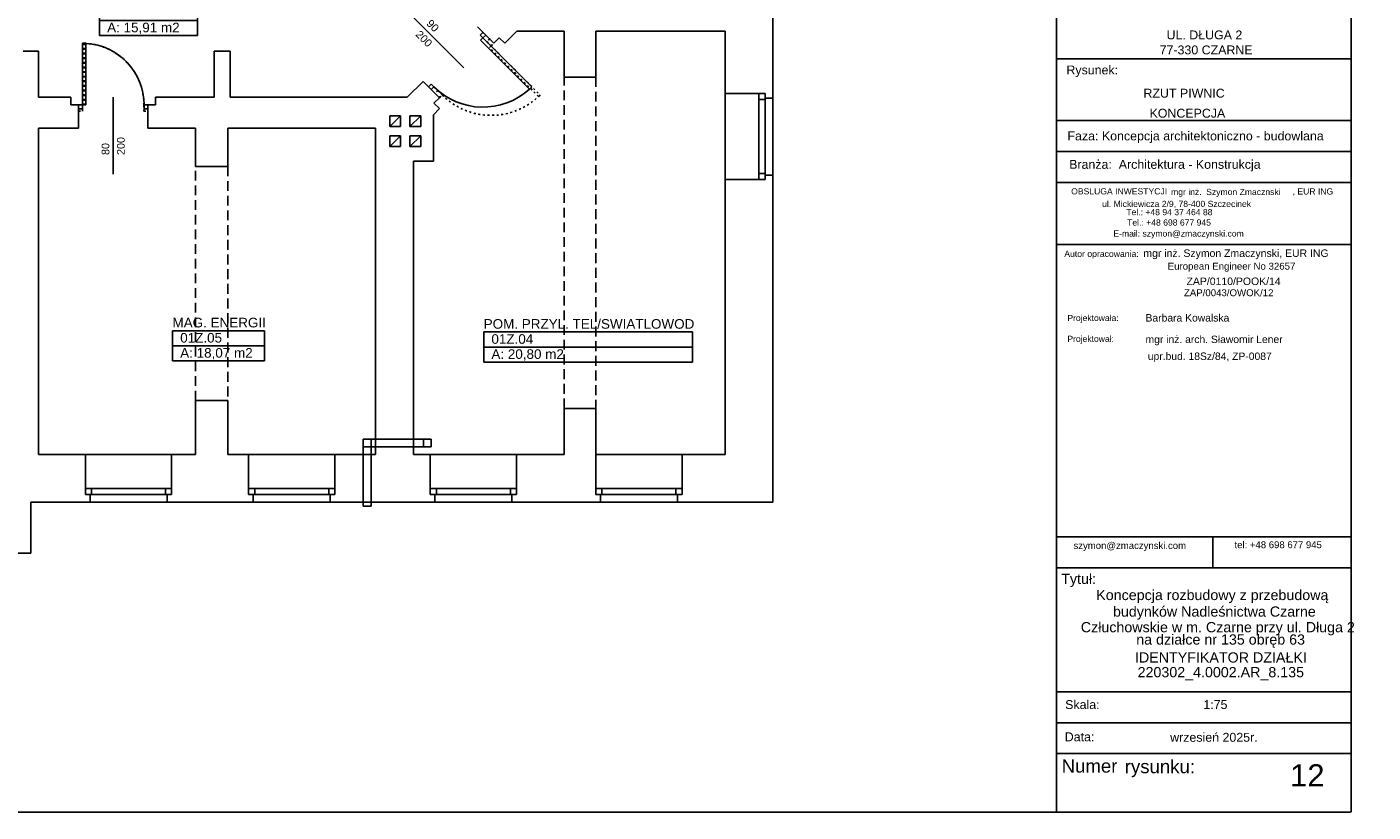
# Model space of a CAD drawing. Header units: inches. Extents: x 21525 to 24603, y 1796 to 3820.
# Tile 2 of 3: x 22854 to 24603, y 1796 to 2815. Entities that reach past the tile are written whole.
import ezdxf
from ezdxf.enums import TextEntityAlignment as Align

# ---------------------------------------------------------------- set-up
doc = ezdxf.new("R2010")
doc.units = ezdxf.units.IN
doc.header["$MEASUREMENT"] = 0
doc.linetypes.add('DASHED', pattern=[19.05, 12.7, -6.35])
doc.linetypes.add('Przerywana', pattern=[6, 2.5, -3.5])
for name, color, linetype in [('_T sciany', 7, 'Continuous'), ('AA_PRZ SCIANY ISTNIEJĄCE', 7, 'Continuous'), ('AA_PRZ_SCIANY_030', 7, 'Continuous'), ('AA_PRZERYWANE', 7, 'Continuous'), ('AA_STOLARKA DRZW_009', 7, 'Continuous'), ('AA_WIDOK_005', 7, 'Continuous'), ('AA_WIDOK_009', 7, 'Continuous'), ('ArchiCAD', 7, 'Continuous'), ('Window-Door Markers', 7, 'Continuous')]:
    doc.layers.add(name, color=color, linetype=linetype)
doc.styles.add('GENERATED_STYLE_24', font='txt')
doc.styles.add('GENERATED_STYLE_25', font='arial.ttf')
doc.styles.add('GENERATED_STYLE_30', font='txt')
doc.styles.get("Standard").update_dxf_attribs({"font": 'txt', "bigfont": 'BIGFONT.SHX'})

# ---------------------------------------------------------------- blocks, each defined once
blk = doc.blocks.new('KOMUNIKACJA_01Z.01_114', base_point=(23012.4, 2833.4))
at = {"layer": '_T sciany', "color": 160, "linetype": 'Continuous'}
for p, q in [((22948.7, 2843.2), (22948.7, 2803.9)), ((22948.7, 2843.2), (23076.1, 2843.2)), ((23076.1, 2843.2), (23076.1, 2803.9)), ((22948.7, 2823.6), (23076.1, 2823.6)), ((22948.7, 2803.9), (23076.1, 2803.9))]:
    blk.add_line(p, q, dxfattribs=at)
at = {"color": 0}
for tag in ['floor_f', 'ROOM_PERIM', 'ROOM_WALLS_SURF', 'ROOM_DOORS_SURF', 'ROOM_WINDS_SURF', 'ROOM_BASELEV', 'ROOM_HEIGHT', 'ROOM_NET_AREA', 'ROOM_REDUCED_AREA', 'ROOM_CALC_AREA', 'ROOM_VOLUME']:
    blk.add_attdef(tag, text='', height=200, dxfattribs=at).set_placement((23012.4, 2776.3), align=Align.BOTTOM_LEFT)
at = {"layer": '_T sciany', "color": 160, "style": 'GENERATED_STYLE_25'}
for tag, p in [('ROOM_NAME', (22948.7, 2860)), ('ROOM_NUMBER', (22958.7, 2840.4)), ('ROOM_AREA', (22958.7, 2820.7))]:
    blk.add_attdef(tag, text='', height=12.5, dxfattribs=at).set_placement(p, align=Align.TOP_LEFT)
blk = doc.blocks.new('POM. PRZYL. TEL_SWIATLOWOD_01Z.04_120', base_point=(23583.5, 2409.2))
at = {"layer": '_T sciany', "color": 160, "linetype": 'Continuous'}
for p, q in [((23447.9, 2419.1), (23447.9, 2379.8)), ((23447.9, 2419.1), (23719.1, 2419.1)), ((23719.1, 2419.1), (23719.1, 2379.8)), ((23447.9, 2399.4), (23719.1, 2399.4)), ((23447.9, 2379.8), (23719.1, 2379.8))]:
    blk.add_line(p, q, dxfattribs=at)
at = {"color": 0}
for tag in ['floor_f', 'ROOM_PERIM', 'ROOM_WALLS_SURF', 'ROOM_DOORS_SURF', 'ROOM_WINDS_SURF', 'ROOM_BASELEV', 'ROOM_HEIGHT', 'ROOM_NET_AREA', 'ROOM_REDUCED_AREA', 'ROOM_CALC_AREA', 'ROOM_VOLUME']:
    blk.add_attdef(tag, text='', height=200, dxfattribs=at).set_placement((23583.5, 2352.1), align=Align.BOTTOM_LEFT)
at = {"layer": '_T sciany', "color": 160, "style": 'GENERATED_STYLE_25'}
for tag, p in [('ROOM_NAME', (23447.9, 2435.8)), ('ROOM_NUMBER', (23457.9, 2416.2)), ('ROOM_AREA', (23457.9, 2396.6))]:
    blk.add_attdef(tag, text='', height=12.5, dxfattribs=at).set_placement(p, align=Align.TOP_LEFT)
blk = doc.blocks.new('MAG. ENERGII_01Z.05_122', base_point=(23103.4, 2410.9))
at = {"layer": '_T sciany', "color": 160, "linetype": 'Continuous'}
for p, q in [((23043.6, 2420.7), (23043.6, 2381.4)), ((23043.6, 2420.7), (23163.2, 2420.7)), ((23163.2, 2420.7), (23163.2, 2381.4)), ((23043.6, 2401), (23163.2, 2401)), ((23043.6, 2381.4), (23163.2, 2381.4))]:
    blk.add_line(p, q, dxfattribs=at)
at = {"color": 0}
for tag in ['floor_f', 'ROOM_PERIM', 'ROOM_WALLS_SURF', 'ROOM_DOORS_SURF', 'ROOM_WINDS_SURF', 'ROOM_BASELEV', 'ROOM_HEIGHT', 'ROOM_NET_AREA', 'ROOM_REDUCED_AREA', 'ROOM_CALC_AREA', 'ROOM_VOLUME']:
    blk.add_attdef(tag, text='', height=200, dxfattribs=at).set_placement((23103.4, 2353.7), align=Align.BOTTOM_LEFT)
at = {"layer": '_T sciany', "color": 160, "style": 'GENERATED_STYLE_25'}
for tag, p in [('ROOM_NAME', (23043.6, 2437.5)), ('ROOM_NUMBER', (23053.6, 2417.8)), ('ROOM_AREA', (23053.6, 2398.2))]:
    blk.add_attdef(tag, text='', height=12.5, dxfattribs=at).set_placement(p, align=Align.TOP_LEFT)
blk = doc.blocks.new('D1 65_388')
at = {"color": 140, "linetype": 'Continuous'}
for p, q in [((45, 90), (40.555, 90)), ((40.555, 0), (40.555, 90)), ((45, 0), (45, 90)), ((-50, 0), (-45, 0)), ((-50, -5), (-50, 0)), ((-45, 0), (-45, -5)), ((45, 0), (40.555, 0)), ((50, 0), (45, 0)), ((45, 0), (45, -5)), ((50, -5), (50, 0)), ((-45, -5), (-50, -5)), ((45, -5), (50, -5))]:
    blk.add_line(p, q, dxfattribs=at)
blk.add_arc((45, 0), 90, 92.827477, 180, dxfattribs=at)
blk = doc.blocks.new('Window-Door Marker - 70_715')
at = {"layer": 'ArchiCAD', "color": 0, "linetype": 'Continuous'}
blk.add_line((0, 75), (0, -25), dxfattribs=at)
blk = doc.blocks.new('WALL_623', base_point=(23378.2, 2923.3))
at = {"layer": '_T sciany', "color": 5, "linetype": 'Continuous'}
for p, q in [((23388.8, 2933.9), (23378.2, 2923.3)), ((23448.9, 2852.5), (23459.5, 2863.2))]:
    blk.add_line(p, q, dxfattribs=at)
at = {"layer": '_T sciany', "rotation": 134.999999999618}
blk.add_blockref('D1 65_388', (23413.6, 2887.9), dxfattribs=at)
at = {"layer": 'Window-Door Markers', "color": 140}
ref = blk.add_blockref('Window-Door Marker - 70_715', (23424.2, 2898.5), dxfattribs=dict(at, rotation=314.999999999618))
ref.add_attrib('AC_WIDO_A_SIZE', '90', dxfattribs={"color": 0, "height": 10, "rotation": 45, "style": 'GENERATED_STYLE_25'}).set_placement((23447.4, 2924.6), align=Align.BOTTOM_LEFT)
ref.add_attrib('AC_WIDO_B_SIZE', '200', dxfattribs={"color": 0, "height": 10, "rotation": 45, "style": 'GENERATED_STYLE_25'}).set_placement((23456.1, 2905.1), align=Align.BOTTOM_LEFT)
blk = doc.blocks.new('D1 65_421')
at = {"color": 140, "linetype": 'Continuous'}
for p, q in [((45, 90), (40.555, 90)), ((40.555, 0), (40.555, 90)), ((45, 0), (45, 90)), ((-50, 0), (-45, 0)), ((-50, -5), (-50, 0)), ((-45, 0), (-45, -5)), ((45, 0), (40.555, 0)), ((50, 0), (45, 0)), ((45, 0), (45, -5)), ((50, -5), (50, 0)), ((-45, -5), (-50, -5)), ((45, -5), (50, -5))]:
    blk.add_line(p, q, dxfattribs=at)
blk.add_arc((45, 0), 90, 92.827477, 180, dxfattribs=at)
blk = doc.blocks.new('Window-Door Marker - 70_4153')
at = {"layer": 'ArchiCAD', "color": 0, "linetype": 'Continuous'}
blk.add_line((0, -90), (0, 10), dxfattribs=at)
blk = doc.blocks.new('WALL_657', base_point=(23439.9, 2815.2))
at = {"layer": '_T sciany', "color": 5, "linetype": 'Continuous'}
for p, q in [((23450.5, 2804.6), (23439.9, 2815.2)), ((23369.1, 2744.5), (23379.8, 2733.9))]:
    blk.add_line(p, q, dxfattribs=at)
at = {"layer": '_T sciany', "xscale": -1, "rotation": 225.0000000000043}
blk.add_blockref('D1 65_421', (23415.1, 2769.2), dxfattribs=at)
at = {"layer": 'Window-Door Markers', "color": 140}
ref = blk.add_blockref('Window-Door Marker - 70_4153', (23415.1, 2769.2), dxfattribs=dict(at, rotation=225.0000000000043))
ref.add_attrib('AC_WIDO_A_SIZE', '90', dxfattribs={"color": 0, "height": 10, "rotation": -45, "style": 'GENERATED_STYLE_25'}).set_placement((23370.6, 2816.6), align=Align.BOTTOM_LEFT)
ref.add_attrib('AC_WIDO_B_SIZE', '200', dxfattribs={"color": 0, "height": 10, "rotation": -45, "style": 'GENERATED_STYLE_25'}).set_placement((23356.4, 2802.5), align=Align.BOTTOM_LEFT)
blk = doc.blocks.new('D1 65_386')
at = {"color": 140, "linetype": 'Continuous'}
for p, q in [((40, 80), (35.555, 80)), ((35.555, 0), (35.555, 80)), ((40, 0), (40, 80)), ((-45, 0), (-40, 0)), ((-45, -5), (-45, 0)), ((-40, 0), (-40, -5)), ((40, 0), (35.555, 0)), ((45, 0), (40, 0)), ((40, 0), (40, -5)), ((45, -5), (45, 0)), ((-40, -5), (-45, -5)), ((40, -5), (45, -5))]:
    blk.add_line(p, q, dxfattribs=at)
blk.add_arc((40, 0), 80, 93.180227, 180, dxfattribs=at)
blk = doc.blocks.new('Window-Door Marker - 70_85')
at = {"layer": 'ArchiCAD', "color": 0, "linetype": 'Continuous'}
blk.add_line((0, -90), (0, 10), dxfattribs=at)
blk = doc.blocks.new('WALL_715', base_point=(22921.5, 2713.9))
at = {"layer": '_T sciany'}
h = blk.add_hatch(dxfattribs=at)
h.set_pattern_fill('ANSI31', color=5, style=0, pattern_type=2)
h.set_pattern_definition([(45, (0, 0), (-2.24506403, 2.24506403), [])])
h.paths.add_polyline_path([(22921.6, 2698.9), (22921.6, 2713.9), (22921.5, 2713.9), (22921.5, 2698.9)], flags=0)
at = {"layer": '_T sciany', "color": 5, "linetype": 'Continuous'}
for p, q in [((22921.6, 2713.9), (22921.5, 2713.9)), ((22921.5, 2713.9), (22921.5, 2698.9)), ((22921.6, 2713.9), (22921.6, 2698.9)), ((22921.5, 2698.9), (22921.6, 2698.9))]:
    blk.add_line(p, q, dxfattribs=at)
at = {"layer": '_T sciany', "xscale": -1}
blk.add_blockref('D1 65_386', (22966.6, 2713.9), dxfattribs=at)
at = {"layer": 'Window-Door Markers', "color": 140}
ref = blk.add_blockref('Window-Door Marker - 70_85', (22966.6, 2713.9), dxfattribs=at)
ref.add_attrib('AC_WIDO_A_SIZE', '80', dxfattribs={"color": 0, "height": 10, "rotation": 90, "style": 'GENERATED_STYLE_25'}).set_placement((22964.5, 2648.9), align=Align.BOTTOM_LEFT)
ref.add_attrib('AC_WIDO_B_SIZE', '200', dxfattribs={"color": 0, "height": 10, "rotation": 90, "style": 'GENERATED_STYLE_25'}).set_placement((22984.5, 2648.9), align=Align.BOTTOM_LEFT)

msp = doc.modelspace()

# ---------------------------------------------------------------- linework, layer by layer
at = {"layer": 'AA_PRZ SCIANY ISTNIEJĄCE', "color": 150, "linetype": 'Continuous'}
for p, q in [((24574.9, 3820.2), (24574.9, 1795.6)), ((24192, 1795.6), (24192, 2854.2)), ((24192, 2773.8), (24574.9, 2773.8)), ((24192, 2693.5), (24574.9, 2693.5)), ((24192, 2653.3), (24574.9, 2653.3)), ((24192, 2613.1), (24574.9, 2613.1)), ((24192, 2532.7), (24574.9, 2532.7)), ((24192, 2152.9), (24574.9, 2152.9)), ((24395.2, 2152.9), (24395.2, 2112.7)), ((24192, 2112.7), (24574.9, 2112.7)), ((24192, 1951.9), (24574.9, 1951.9)), ((24192, 1911.7), (24574.9, 1911.7)), ((24192, 1871.5), (24574.9, 1871.5)), ((24574.1, 1795.6), (21607.8, 1795.6))]:
    msp.add_line(p, q, dxfattribs=at)
at = {"layer": 'AA_PRZ_SCIANY_030', "color": 252, "linetype": 'Continuous'}
for p, q in [((23823.5, 2722.9), (23823.5, 2939.9)), ((23823.5, 2939.9), (23823.5, 2722.9)), ((23461.1, 2794), (23439.9, 2815.2)), ((23461.1, 2794), (23468.1, 2801)), ((23475.2, 2794), (23468.1, 2801)), ((23475.2, 2794), (23491.1, 2809.9)), ((23552.5, 2809.9), (23491.1, 2809.9)), ((23552.5, 2749.9), (23552.5, 2809.9)), ((23593.5, 2749.9), (23593.5, 2809.9)), ((23761.5, 2809.9), (23593.5, 2809.9)), ((23761.5, 2728.9), (23761.5, 2809.9)), ((22869.5, 2783.9), (22849.5, 2783.9)), ((22869.5, 2723.9), (22869.5, 2783.9)), ((23097.5, 2723.9), (23097.5, 2783.9)), ((23097.5, 2783.9), (23118.5, 2783.9)), ((23118.5, 2723.9), (23118.5, 2783.9)), ((23552.5, 2749.9), (23593.5, 2749.9)), ((23348.5, 2723.9), (23369.1, 2744.5)), ((23390.4, 2723.3), (23369.1, 2744.5)), ((23813.5, 2728.9), (23761.5, 2728.9)), ((23813.5, 2728.9), (23761.5, 2728.9)), ((23813.5, 2728.9), (23813.5, 2722.9)), ((23813.5, 2728.9), (23813.5, 2722.9)), ((22911.5, 2723.9), (22869.5, 2723.9)), ((22911.5, 2723.9), (22911.5, 2713.9)), ((22911.5, 2713.9), (22921.5, 2713.9)), ((22921.5, 2713.9), (22921.5, 2683.9)), ((23011.5, 2713.9), (23011.5, 2683.9)), ((23011.5, 2713.9), (23021.5, 2713.9)), ((23097.5, 2723.9), (23021.5, 2723.9)), ((23021.5, 2713.9), (23021.5, 2723.9)), ((23348.5, 2723.9), (23118.5, 2723.9)), ((23383.3, 2716.2), (23390.4, 2723.3)), ((23390.4, 2709.1), (23383.3, 2716.2)), ((23813.5, 2722.9), (23823.5, 2722.9)), ((23813.5, 2722.9), (23823.5, 2722.9)), ((23382.5, 2701.2), (23390.4, 2709.1)), ((23382.5, 2640.9), (23382.5, 2701.2)), ((22869.5, 2259.9), (22869.5, 2683.9)), ((22921.5, 2683.9), (22869.5, 2683.9)), ((23073.5, 2683.9), (23011.5, 2683.9)), ((23073.5, 2683.9), (23073.5, 2633.9)), ((23307.5, 2683.9), (23115.5, 2683.9)), ((23115.5, 2683.9), (23115.5, 2633.9)), ((23307.5, 2683.9), (23307.5, 2259.9)), ((23356.5, 2640.9), (23356.5, 2259.9)), ((23356.5, 2640.9), (23382.5, 2640.9)), ((23073.5, 2633.9), (23115.5, 2633.9)), ((23813.5, 2624.9), (23813.5, 2618.9)), ((23813.5, 2624.9), (23813.5, 2618.9)), ((23761.5, 2259.9), (23761.5, 2616.9)), ((23813.5, 2616.9), (23761.5, 2616.9)), ((23813.5, 2616.9), (23761.5, 2616.9)), ((23813.5, 2622.9), (23813.5, 2616.9)), ((23813.5, 2622.9), (23813.5, 2616.9)), ((23813.5, 2622.9), (23823.5, 2622.9)), ((23813.5, 2622.9), (23823.5, 2622.9)), ((23823.5, 2622.9), (23823.5, 2197.9)), ((23073.5, 2329.9), (23073.5, 2259.9)), ((23073.5, 2329.9), (23115.5, 2329.9)), ((23115.5, 2329.9), (23115.5, 2259.9)), ((23552.5, 2319.9), (23552.5, 2259.9)), ((23552.5, 2319.9), (23593.5, 2319.9)), ((23593.5, 2319.9), (23593.5, 2259.9)), ((22930.5, 2259.9), (22869.5, 2259.9)), ((22930.5, 2207.9), (22930.5, 2259.9)), ((23073.5, 2259.9), (23042.5, 2259.9)), ((23042.5, 2207.9), (23042.5, 2259.9)), ((23142.5, 2259.9), (23115.5, 2259.9)), ((23142.5, 2207.9), (23142.5, 2259.9)), ((23307.5, 2259.9), (23254.5, 2259.9)), ((23254.5, 2207.9), (23254.5, 2259.9)), ((23378.5, 2259.9), (23356.5, 2259.9)), ((23378.5, 2207.9), (23378.5, 2259.9)), ((23552.5, 2259.9), (23490.5, 2259.9)), ((23490.5, 2207.9), (23490.5, 2259.9)), ((23593.5, 2207.9), (23593.5, 2259.9)), ((23761.5, 2259.9), (23705.5, 2259.9)), ((23705.5, 2207.9), (23705.5, 2259.9)), ((22936.5, 2207.9), (22930.5, 2207.9)), ((22938.5, 2207.9), (22932.5, 2207.9)), ((22936.5, 2207.9), (22936.5, 2197.9)), ((23042.5, 2207.9), (23036.5, 2207.9)), ((23036.5, 2207.9), (23036.5, 2197.9)), ((23148.5, 2207.9), (23142.5, 2207.9)), ((23150.5, 2207.9), (23144.5, 2207.9)), ((23148.5, 2207.9), (23148.5, 2197.9)), ((23254.5, 2207.9), (23248.5, 2207.9)), ((23248.5, 2207.9), (23248.5, 2197.9)), ((23384.5, 2207.9), (23378.5, 2207.9)), ((23386.5, 2207.9), (23380.5, 2207.9)), ((23384.5, 2207.9), (23384.5, 2197.9)), ((23490.5, 2207.9), (23484.5, 2207.9)), ((23484.5, 2207.9), (23484.5, 2197.9)), ((23599.5, 2207.9), (23593.5, 2207.9)), ((23601.5, 2207.9), (23595.5, 2207.9)), ((23599.5, 2207.9), (23599.5, 2197.9)), ((23705.5, 2207.9), (23699.5, 2207.9)), ((23699.5, 2207.9), (23699.5, 2197.9)), ((22859.5, 2131.9), (22859.5, 2197.9)), ((22936.5, 2197.9), (22859.5, 2197.9)), ((23148.5, 2197.9), (23036.5, 2197.9)), ((23384.5, 2197.9), (23248.5, 2197.9)), ((23599.5, 2197.9), (23484.5, 2197.9)), ((23823.5, 2197.9), (23699.5, 2197.9)), ((22797.5, 2131.9), (22859.5, 2131.9))]:
    msp.add_line(p, q, dxfattribs=at)
at = {"layer": 'AA_PRZERYWANE', "color": 252, "linetype": 'DASHED'}
for p, q in [((23552.5, 2319.9), (23552.5, 2749.9)), ((23593.5, 2749.9), (23593.5, 2319.9)), ((23073.5, 2329.9), (23073.5, 2633.9)), ((23115.5, 2633.9), (23115.5, 2329.9))]:
    msp.add_line(p, q, dxfattribs=at)
at = {"layer": 'AA_STOLARKA DRZW_009', "color": 252, "linetype": 'Przerywana'}
for p, q in [((23455.4, 2799.6), (23451.9, 2796.1)), ((23461.1, 2794), (23455.4, 2799.6)), ((22926.5, 2713.9), (22926.5, 2793.9)), ((22926.5, 2793.9), (22929, 2793.9)), ((22929, 2793.9), (22929, 2713.9)), ((23451.9, 2796.1), (23457.5, 2790.4)), ((23455.5, 2788.4), (23457.5, 2790.4)), ((23519.2, 2724.8), (23455.5, 2788.4)), ((23457.5, 2790.4), (23461.1, 2794)), ((23457.5, 2790.4), (23521.2, 2726.8)), ((23388.2, 2732.5), (23384.7, 2728.9)), ((23384.7, 2728.9), (23390.4, 2723.3)), ((23393.9, 2726.8), (23388.2, 2732.5)), ((22921.5, 2713.9), (22921.5, 2705.9)), ((22926.5, 2713.9), (22921.5, 2713.9)), ((22926.5, 2705.9), (22926.5, 2713.9)), ((22929, 2713.9), (22926.5, 2713.9)), ((23006.5, 2713.9), (23006.5, 2705.9)), ((23011.5, 2713.9), (23006.5, 2713.9)), ((23011.5, 2705.9), (23011.5, 2713.9)), ((23390.4, 2723.3), (23393.9, 2726.8)), ((23521.2, 2726.8), (23519.2, 2724.8)), ((22921.5, 2705.9), (22926.5, 2705.9)), ((23006.5, 2705.9), (23011.5, 2705.9))]:
    msp.add_line(p, q, dxfattribs=at)
at = {"layer": 'AA_STOLARKA DRZW_009', "color": 252, "linetype": 'Continuous'}
for p, q in [((23805.5, 2616.9), (23805.5, 2728.9)), ((23805.5, 2728.9), (23813.5, 2728.9)), ((23805.5, 2720.9), (23805.5, 2728.9)), ((23805.5, 2728.9), (23813.5, 2728.9)), ((23805.5, 2616.9), (23805.5, 2728.9)), ((23805.5, 2728.9), (23813.5, 2728.9)), ((23805.5, 2720.9), (23805.5, 2728.9)), ((23805.5, 2728.9), (23813.5, 2728.9)), ((23813.5, 2728.9), (23813.5, 2616.9)), ((23813.5, 2728.9), (23813.5, 2720.9)), ((23813.5, 2728.9), (23813.5, 2616.9)), ((23813.5, 2728.9), (23813.5, 2720.9)), ((23813.5, 2720.9), (23805.5, 2720.9)), ((23813.5, 2720.9), (23805.5, 2720.9)), ((23805.5, 2616.9), (23805.5, 2624.9)), ((23805.5, 2624.9), (23813.5, 2624.9)), ((23805.5, 2616.9), (23805.5, 2624.9)), ((23805.5, 2624.9), (23813.5, 2624.9)), ((23813.5, 2624.9), (23813.5, 2616.9)), ((23813.5, 2624.9), (23813.5, 2616.9)), ((23813.5, 2616.9), (23805.5, 2616.9)), ((23813.5, 2616.9), (23805.5, 2616.9)), ((23813.5, 2616.9), (23805.5, 2616.9)), ((23813.5, 2616.9), (23805.5, 2616.9)), ((22930.5, 2207.9), (22930.5, 2215.9)), ((22930.5, 2215.9), (23042.5, 2215.9)), ((22930.5, 2207.9), (22930.5, 2215.9)), ((22930.5, 2215.9), (22938.5, 2215.9)), ((23042.5, 2207.9), (22930.5, 2207.9)), ((22938.5, 2207.9), (22930.5, 2207.9)), ((22938.5, 2215.9), (22938.5, 2207.9)), ((23034.5, 2207.9), (23034.5, 2215.9)), ((23034.5, 2215.9), (23042.5, 2215.9)), ((23042.5, 2207.9), (23034.5, 2207.9)), ((23042.5, 2215.9), (23042.5, 2207.9)), ((23042.5, 2215.9), (23042.5, 2207.9)), ((23142.5, 2207.9), (23142.5, 2215.9)), ((23142.5, 2215.9), (23254.5, 2215.9)), ((23142.5, 2207.9), (23142.5, 2215.9)), ((23142.5, 2215.9), (23150.5, 2215.9)), ((23254.5, 2207.9), (23142.5, 2207.9)), ((23150.5, 2207.9), (23142.5, 2207.9)), ((23150.5, 2215.9), (23150.5, 2207.9)), ((23246.5, 2207.9), (23246.5, 2215.9)), ((23246.5, 2215.9), (23254.5, 2215.9)), ((23254.5, 2207.9), (23246.5, 2207.9)), ((23254.5, 2215.9), (23254.5, 2207.9)), ((23254.5, 2215.9), (23254.5, 2207.9)), ((23378.5, 2207.9), (23378.5, 2215.9)), ((23378.5, 2215.9), (23490.5, 2215.9)), ((23378.5, 2207.9), (23378.5, 2215.9)), ((23378.5, 2215.9), (23386.5, 2215.9)), ((23490.5, 2207.9), (23378.5, 2207.9)), ((23386.5, 2207.9), (23378.5, 2207.9)), ((23386.5, 2215.9), (23386.5, 2207.9)), ((23482.5, 2207.9), (23482.5, 2215.9)), ((23482.5, 2215.9), (23490.5, 2215.9)), ((23490.5, 2207.9), (23482.5, 2207.9)), ((23490.5, 2215.9), (23490.5, 2207.9)), ((23490.5, 2215.9), (23490.5, 2207.9)), ((23593.5, 2207.9), (23593.5, 2215.9)), ((23593.5, 2215.9), (23705.5, 2215.9)), ((23593.5, 2207.9), (23593.5, 2215.9)), ((23593.5, 2215.9), (23601.5, 2215.9)), ((23705.5, 2207.9), (23593.5, 2207.9)), ((23601.5, 2207.9), (23593.5, 2207.9)), ((23601.5, 2215.9), (23601.5, 2207.9)), ((23697.5, 2207.9), (23697.5, 2215.9)), ((23697.5, 2215.9), (23705.5, 2215.9)), ((23705.5, 2207.9), (23697.5, 2207.9)), ((23705.5, 2215.9), (23705.5, 2207.9)), ((23705.5, 2215.9), (23705.5, 2207.9))]:
    msp.add_line(p, q, dxfattribs=at)
at = {"layer": 'AA_STOLARKA DRZW_009', "color": 2, "linetype": 'Przerywana'}
for centre, radius, start, end in [((22926.5, 2713.9), 80, 0, 90), ((23457.5, 2790.4), 90, 225, 315)]:
    msp.add_arc(centre, radius, start, end, dxfattribs=at)
at = {"layer": 'AA_WIDOK_005', "color": 252, "linetype": 'Continuous'}
for p, q in [((23340, 2699.9), (23326, 2685.9)), ((23326, 2699.9), (23340, 2699.9)), ((23326, 2685.9), (23326, 2699.9)), ((23340, 2699.9), (23340, 2685.9)), ((23366, 2699.9), (23352, 2685.9)), ((23352, 2699.9), (23366, 2699.9)), ((23352, 2685.9), (23352, 2699.9)), ((23366, 2699.9), (23366, 2685.9)), ((23340, 2685.9), (23326, 2685.9)), ((23366, 2685.9), (23352, 2685.9)), ((23340, 2673.9), (23326, 2659.9)), ((23326, 2673.9), (23340, 2673.9)), ((23326, 2659.9), (23326, 2673.9)), ((23340, 2659.9), (23326, 2659.9)), ((23340, 2673.9), (23340, 2659.9)), ((23366, 2673.9), (23352, 2659.9)), ((23352, 2673.9), (23366, 2673.9)), ((23352, 2659.9), (23352, 2673.9)), ((23366, 2659.9), (23352, 2659.9)), ((23366, 2673.9), (23366, 2659.9))]:
    msp.add_line(p, q, dxfattribs=at)
at = {"layer": 'AA_WIDOK_009', "color": 252, "linetype": 'Continuous'}
for p, q in [((23761.5, 2616.9), (23761.5, 2728.9)), ((23761.5, 2616.9), (23761.5, 2728.9)), ((23823.5, 2722.9), (23823.5, 2622.9)), ((23823.5, 2722.9), (23823.5, 2622.9)), ((23369.5, 2279.9), (23291.5, 2279.9)), ((23291.5, 2279.9), (23291.5, 2192.9)), ((23291.5, 2269.9), (23291.5, 2279.9)), ((23291.5, 2279.9), (23301.5, 2279.9)), ((23301.5, 2279.9), (23301.5, 2269.9)), ((23369.5, 2269.9), (23369.5, 2279.9)), ((23369.5, 2279.9), (23379.5, 2279.9)), ((23379.5, 2279.9), (23379.5, 2269.9)), ((22930.5, 2259.9), (23042.5, 2259.9)), ((23142.5, 2259.9), (23254.5, 2259.9)), ((23301.5, 2269.9), (23291.5, 2269.9)), ((23369.5, 2269.9), (23301.5, 2269.9)), ((23301.5, 2269.9), (23301.5, 2192.9)), ((23379.5, 2269.9), (23369.5, 2269.9)), ((23378.5, 2259.9), (23490.5, 2259.9)), ((23593.5, 2259.9), (23705.5, 2259.9)), ((23036.5, 2197.9), (22936.5, 2197.9)), ((23248.5, 2197.9), (23148.5, 2197.9)), ((23301.5, 2192.9), (23291.5, 2192.9)), ((23484.5, 2197.9), (23384.5, 2197.9)), ((23699.5, 2197.9), (23599.5, 2197.9))]:
    msp.add_line(p, q, dxfattribs=at)

# ---------------------------------------------------------------- block references
at = {"layer": '_T sciany', "color": 5}
for name, p in [('WALL_623', (23378.2, 2923.3)), ('WALL_657', (23439.9, 2815.2)), ('WALL_715', (22921.5, 2713.9))]:
    msp.add_blockref(name, p, dxfattribs=at)
at = {"layer": '_T sciany', "color": 254, "linetype": 'Continuous'}
ref = msp.add_blockref('KOMUNIKACJA_01Z.01_114', (23012.4, 2833.4), dxfattribs=at)
ref.add_attrib('ROOM_NAME', 'KOMUNIKACJA', dxfattribs={"color": 160, "linetype": 'Continuous', "height": 12.5, "style": 'GENERATED_STYLE_25'}).set_placement((22948.7, 2860), align=Align.TOP_LEFT)
ref.add_attrib('ROOM_NUMBER', '01Z.01', dxfattribs={"color": 160, "linetype": 'Continuous', "height": 12.5, "style": 'GENERATED_STYLE_25'}).set_placement((22958.7, 2840.4), align=Align.TOP_LEFT)
ref.add_attrib('ROOM_AREA', 'A: 15,91 m2', dxfattribs={"color": 160, "linetype": 'Continuous', "height": 12.5, "style": 'GENERATED_STYLE_25'}).set_placement((22958.7, 2820.7), align=Align.TOP_LEFT)
ref = msp.add_blockref('MAG. ENERGII_01Z.05_122', (23103.4, 2410.9), dxfattribs=at)
ref.add_attrib('ROOM_NAME', 'MAG. ENERGII', dxfattribs={"color": 160, "linetype": 'Continuous', "height": 12.5, "style": 'GENERATED_STYLE_25'}).set_placement((23043.6, 2437.5), align=Align.TOP_LEFT)
ref.add_attrib('ROOM_NUMBER', '01Z.05', dxfattribs={"color": 160, "linetype": 'Continuous', "height": 12.5, "style": 'GENERATED_STYLE_25'}).set_placement((23053.6, 2417.8), align=Align.TOP_LEFT)
ref.add_attrib('ROOM_AREA', 'A: 18,07 m2', dxfattribs={"color": 160, "linetype": 'Continuous', "height": 12.5, "style": 'GENERATED_STYLE_25'}).set_placement((23053.6, 2398.2), align=Align.TOP_LEFT)
ref = msp.add_blockref('POM. PRZYL. TEL_SWIATLOWOD_01Z.04_120', (23583.5, 2409.2), dxfattribs=at)
ref.add_attrib('ROOM_NAME', 'POM. PRZYL. TEL/SWIATLOWOD', dxfattribs={"color": 160, "linetype": 'Continuous', "height": 12.5, "style": 'GENERATED_STYLE_25'}).set_placement((23447.9, 2435.8), align=Align.TOP_LEFT)
ref.add_attrib('ROOM_NUMBER', '01Z.04', dxfattribs={"color": 160, "linetype": 'Continuous', "height": 12.5, "style": 'GENERATED_STYLE_25'}).set_placement((23457.9, 2416.2), align=Align.TOP_LEFT)
ref.add_attrib('ROOM_AREA', 'A: 20,80 m2', dxfattribs={"color": 160, "linetype": 'Continuous', "height": 12.5, "style": 'GENERATED_STYLE_25'}).set_placement((23457.9, 2396.6), align=Align.TOP_LEFT)

# ---------------------------------------------------------------- texts
at = {"layer": 'AA_PRZ SCIANY ISTNIEJĄCE', "color": 150, "attachment_point": 7, "style": 'GENERATED_STYLE_30'}
for s, insert, char_height in [('\\A1;{\\fArial Europa Srodkowa|b0|i0|c0|p34;UL. DŁUGA 2}', (24335, 2798.9), 11.526), ('\\A1;{\\fArial Europa Srodkowa|b0|i0|c0|p34;77-330 CZARNE}', (24326, 2779.4), 11.526), ('\\A1;{\\fArial Europa Srodkowa|b0|i0|c0|p34;Rysunek:}', (24204.9, 2750.1), 11.525), ('\\A1;{\\fArial Europa Srodkowa|b0|i0|c0|p34;RZUT PIWNIC }', (24305, 2723.2), 11.525), ('\\A1;{\\fArial Europa Srodkowa|b0|i0|c0|p34;KONCEPCJA}', (24312.9, 2697.2), 11.525), ('\\A1;{\\fArial Europa Srodkowa|b0|i0|c0|p34;     Faza: Koncepcja architektoniczno - budowlana}', (24183.9, 2664.4), 11.526), ('\\A1;{\\fArial Europa Srodkowa|b0|i0|c0|p34; Branża:  Architektura - Konstrukcja}', (24204, 2627.5), 11.526), ('\\A1;{\\fArial Europa Srodkowa|b0|i0|c0|p34;OBSLUGA INWESTYCJI}', (24211.1, 2597.6), 7.988), ('\\A1;{\\fArial Europa Srodkowa|b0|i0|c0|p34;ul. Mickiewicza 2/9, 78-400 Szczecinek}', (24251.3, 2579.9), 7.988), ('\\A1;{\\fArial Europa Srodkowa|b0|i0|c0|p34; mgr inż.}', (24337.8, 2594.5), 7.988), ('\\A1;{\\fArial Europa Srodkowa|b0|i0|c0|p34;Szymon Zmacznski}', (24386.5, 2594.5), 7.988), ('\\A1;{\\fArial Europa Srodkowa|b0|i0|c0|p34;, EUR ING}', (24498.8, 2596.1), 7.988), ('\\A1;{\\fArial Europa Srodkowa|b0|i0|c0|p34;Tel.: +48 94 37 464 88}', (24282.7, 2570.6), 7.988), ('\\A1;{\\fArial Europa Srodkowa|b0|i0|c0|p34;Tel.: +48 698 677 945}', (24283.8, 2557.1), 7.988), ('\\A1;{\\fArial Europa Srodkowa|b0|i0|c0|p34;E-mail: szymon@zmaczynski.com}', (24265.9, 2540.5), 7.988), ('\\A1;{\\fArial Europa Srodkowa|b0|i0|c0|p34; Autor opracowania:}', (24199, 2514.1), 8.038), ('\\A1;{\\fArial Europa Srodkowa|b0|i0|c0|p34;mgr inż. Szymon Zmaczynski, EUR ING}', (24304.9, 2513.6), 9.719), ('\\A1;{\\fArial Europa Srodkowa|b0|i0|c0|p34;European Engineer No 32657}', (24336.5, 2497.3), 8.972), ('\\A1;{\\fArial Europa Srodkowa|b0|i0|c0|p34; ZAP/0110/POOK/14}', (24357.2, 2479.9), 9.719), ('\\A1;{\\fArial Europa Srodkowa|b0|i0|c0|p34;      ZAP/0043/OWOK/12}', (24336.7, 2465.4), 8.971), ('\\A1;{\\fArial Europa Srodkowa|b0|i0|c0|p34; Projektowała:}', (24203.1, 2430.9), 7.941), ('\\A1;{\\fArial Europa Srodkowa|b0|i0|c0|p34;Barbara Kowalska}', (24307.7, 2432.5), 9.601), ('\\A1;{\\fArial Europa Srodkowa|b0|i0|c0|p34; Projektował:}', (24203.1, 2403.8), 7.941), ('\\A1;{\\fArial Europa Srodkowa|b0|i0|c0|p34;mgr inż. arch. Sławomir Lener}', (24307.7, 2401.8), 9.601), ('\\A1;{\\fArial Europa Srodkowa|b0|i0|c0|p34; upr.bud. 18Sz/84, ZP-0087}', (24306.9, 2379.9), 9.601), ('\\A1;{\\fArial Europa Srodkowa|b0|i0|c0|p34;szymon@zmaczynski.com}', (24214.1, 2134.6), 8.875), ('\\A1;{\\fArial Europa Srodkowa|b0|i0|c0|p34; tel: +48 698 677 945}', (24419.9, 2138.2), 8.875), ('\\A1;{\\fArial Europa Srodkowa|b0|i0|c0|p34; Tytuł:}', (24193, 2087.9), 13.255), ('\\A1;{\\fArial Europa Srodkowa|b0|i0|c0|p34;Koncepcja rozbudowy z przebudową}', (24243.7, 2066.9), 13.255), ('\\A1;{\\fArial Europa Srodkowa|b0|i0|c0|p34;budynków Nadleśnictwa Czarne}', (24265.4, 2045.4), 13.255), ('\\A1;{\\fArial Europa Srodkowa|b0|i0|c0|p34;Człuchowskie w m. Czarne przy ul. Długa 2}', (24223.6, 2025.1), 13.255), ('\\A1;{\\fArial Europa Srodkowa|b0|i0|c0|p34;   na działce nr 135 obręb 63}', (24280.2, 2009.1), 13.255), ('\\A1;{\\fArial Europa Srodkowa|b0|i0|c0|p34;IDENTYFIKATOR DZIAŁKI}', (24294, 1989.6), 13.255), ('\\A1;{\\fArial Europa Srodkowa|b0|i0|c0|p34;220302_4.0002.AR_8.135}', (24297.4, 1966.9), 13.255), ('\\A1;{\\fArial Europa Srodkowa|b0|i0|c0|p34; Skala:}', (24198.8, 1929.3), 11.526), ('\\A1;{\\fArial Europa Srodkowa|b0|i0|c0|p34;1:75}', (24382.8, 1929.3), 11.526), ('\\A1;{\\fArial Europa Srodkowa|b0|i0|c0|p34; Data:}', (24198.3, 1887.4), 11.526), ('\\A1;{\\fArial Europa Srodkowa|b0|i0|c0|p34;           wrzesień 2025r.}', (24290.5, 1886.8), 11.526), ('\\A1;{\\fArial Europa Srodkowa|b0|i0|c0|p34; Numer}', (24192, 1846.6), 17.289), ('\\A1;{\\fArial Europa Srodkowa|b0|i0|c0|p34;rysunku:}', (24280.7, 1840.9), 17.289), ('\\A1;{\\fArial Europa Srodkowa|b0|i0|c0|p34;12}', (24495.5, 1828.9), 28.816)]:
    msp.add_mtext(s, dxfattribs=dict(at, insert=insert, char_height=char_height))

doc.saveas('drawing.dxf')
